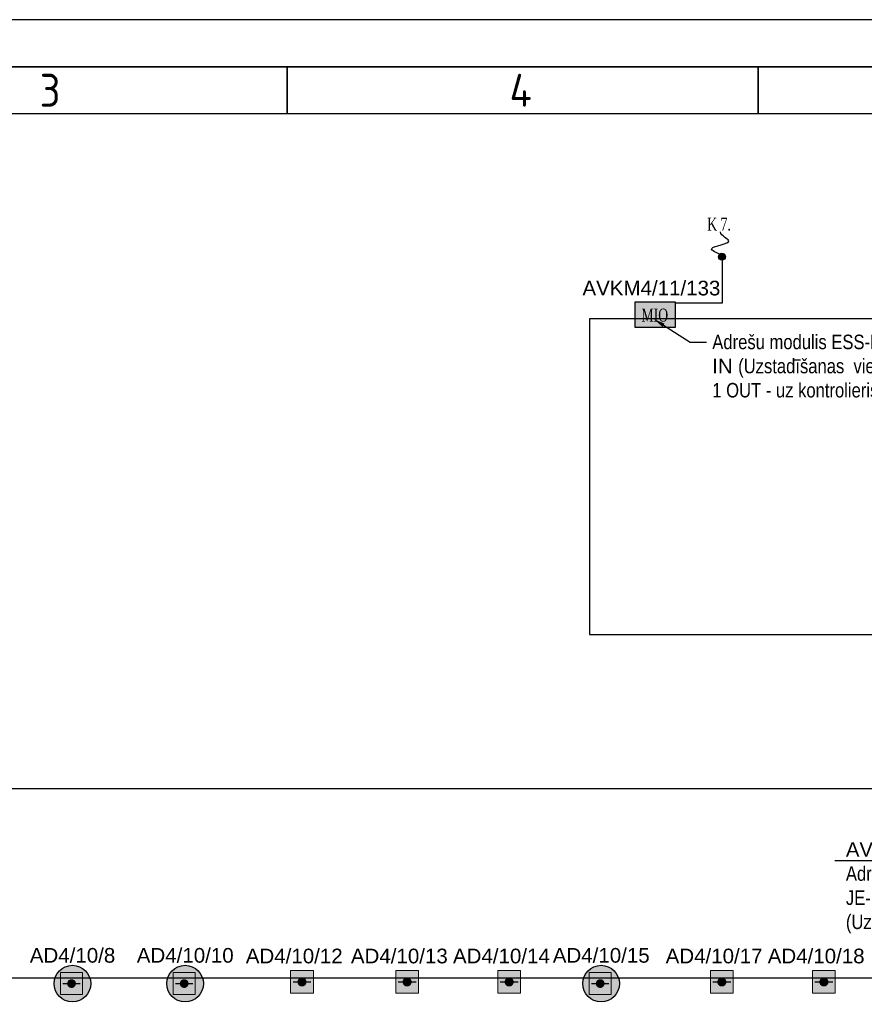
# Model space of a CAD drawing. Header units: millimetres. Extents: x -197461 to 862495, y -970068 to 63888.
# Tile 8 of 205: x -122060 to -109893, y -677206 to -663012. Entities that reach past the tile are written whole.
import ezdxf
from ezdxf import colors
from ezdxf.entities.mleader import LeaderData, LeaderLine
from ezdxf.math import Vec2, Vec3

# ---------------------------------------------------------------- set-up
doc = ezdxf.new("R2010")
doc.units = ezdxf.units.MM
doc.layers.get('0').update_dxf_attribs({"linetype": 'CONTINUOUS'})
doc.layers.add('Rasējuma lapa', color=7, linetype='CONTINUOUS')
doc.layers.add('UAS', color=240, linetype='CONTINUOUS')
doc.layers.add('S-STRS', color=7, linetype='CONTINUOUS', lineweight=9)
doc.styles.add('ARIAL', font='arialbd.ttf')
doc.styles.add('ISO', font='iso')
doc.styles.add('Karlis_times', font='times.ttf', dxfattribs={"height": 2.2})

# ---------------------------------------------------------------- blocks, each defined once
blk = doc.blocks.new('A2_L')
at = {"layer": 'Rasējuma lapa'}
blk.add_line((0, 420), (-594, 420), dxfattribs=at)
at = {"layer": 'Rasējuma lapa', "lineweight": 35}
for p, q in [((-5, 415), (-579, 415)), ((-442, 410), (-442, 415)), ((-392, 410), (-392, 415))]:
    blk.add_line(p, q, dxfattribs=at)
at = {"layer": 'Rasējuma lapa', "lineweight": 30}
blk.add_line((-10, 410), (-574, 410), dxfattribs=at)
at = {"layer": 'Rasējuma lapa', "style": 'ISO'}
for s, p in [('3', (-468.3, 410.75)), ('4', (-418.4, 410.75))]:
    blk.add_text(s, height=3.5, dxfattribs=at).set_placement(p)
blk = doc.blocks.new('*U1293')
at = {"layer": 'Rasējuma lapa'}
blk.add_blockref('A2_L', (0, 0), dxfattribs=at)
blk = doc.blocks.new('AD-proj')
at = {"lineweight": 5}
blk.add_lwpolyline([(-250, -250), (250, -250), (250, 250), (-250, 250)], close=True, dxfattribs=at)
at = {"const_width": 30}
blk.add_lwpolyline([(-200, 0), (200, 0)], dxfattribs=at)
at = {"const_width": 100}
blk.add_lwpolyline([(-50, 0, 1), (50, 0, 1)], format="xyb", close=True, dxfattribs=at)

msp = doc.modelspace()

# ---------------------------------------------------------------- hatches: boundary and pattern name
at = {"layer": 'S-STRS', "true_color": 0xffffff}
h = msp.add_hatch(dxfattribs=at)
h.set_pattern_fill('ANGLE', scale=0.5625)
h.set_pattern_definition([(0, (4399112.294, 5340400.0643), (0, 3.9290625), [2.8575, -1.0715625]), (90, (4399112.294, 5340400.0643), (-3.9290625, 2e-16), [2.8575, -1.0715625])])
h.paths.add_polyline_path([(-113197.56695, -667086.04005), (-113197.50485, -667441.86037), (-112614.20606, -667441.86037), (-112614.26816, -667085.97795)])
at = {"layer": 'UAS'}
h = msp.add_hatch(color=1, dxfattribs=at)
h.dxf.hatch_style = 1
h.paths.add_polyline_path([(-111894.24647, -666428.85474, 1), (-111992.47764, -666428.85474, 1)])
at = {"layer": 'UAS', "lineweight": 50, "true_color": 0xc7c8ca}
h = msp.add_hatch(color=9, dxfattribs=at)
h.dxf.hatch_style = 1
h.paths.add_polyline_path([(-121281.98996, -676906.85997, -1), (-121345.07689, -676906.85997, -1)], flags=0)
h.paths.add_polyline_path([(-121471.25076, -676749.14264), (-121471.25076, -677064.5773), (-121155.81609, -677064.5773), (-121155.81609, -676749.14264)], flags=16)
h.paths.add_polyline_path([(-121036.95225, -676907.57714, 1), (-121564.99956, -676907.57714, 1)])
h.paths.add_polyline_path([(-121155.81609, -677064.5773), (-121471.25076, -677064.5773), (-121471.25076, -676749.14264), (-121155.81609, -676749.14264)], flags=16)
h = msp.add_hatch(color=9, dxfattribs=at)
h.dxf.hatch_style = 1
h.paths.add_polyline_path([(-119658.72298, -676906.85997, -1), (-119721.80992, -676906.85997, -1)], flags=0)
h.paths.add_polyline_path([(-119847.98378, -676749.14264), (-119847.98378, -677064.5773), (-119532.54912, -677064.5773), (-119532.54912, -676749.14264)], flags=16)
h.paths.add_polyline_path([(-119413.68527, -676907.57714, 1), (-119941.73258, -676907.57714, 1)])
h.paths.add_polyline_path([(-119532.54912, -677064.5773), (-119847.98378, -677064.5773), (-119847.98378, -676749.14264), (-119532.54912, -676749.14264)], flags=16)
at = {"layer": 'UAS', "lineweight": 50, "true_color": 0xffffff}
h = msp.add_hatch(color=7, dxfattribs=at)
h.dxf.hatch_style = 1
h.paths.add_polyline_path([(-118026.51518, -676883.60783), (-117961.04424, -676883.60783, 1)], flags=16)
h.paths.add_polyline_path([(-117830.10237, -677047.28518), (-117830.10237, -676719.93048), (-118157.45706, -676719.93048), (-118157.45706, -677047.28518)])
h = msp.add_hatch(color=7, dxfattribs=at)
h.dxf.hatch_style = 1
h.paths.add_polyline_path([(-116512.26398, -676883.60783), (-116446.79304, -676883.60783, 1)], flags=16)
h.paths.add_polyline_path([(-116315.85116, -677047.28518), (-116315.85116, -676719.93048), (-116643.20586, -676719.93048), (-116643.20586, -677047.28518)])
h = msp.add_hatch(color=7, dxfattribs=at)
h.dxf.hatch_style = 1
h.paths.add_polyline_path([(-115042.02421, -676883.60783), (-114976.55327, -676883.60783, 1)], flags=16)
h.paths.add_polyline_path([(-114845.61139, -677047.28518), (-114845.61139, -676719.93048), (-115172.96609, -676719.93048), (-115172.96609, -677047.28518)])
at = {"layer": 'UAS', "lineweight": 50, "true_color": 0xc7c8ca}
h = msp.add_hatch(color=9, dxfattribs=at)
h.dxf.hatch_style = 1
h.paths.add_polyline_path([(-113665.74038, -676906.85997, -1), (-113728.82731, -676906.85997, -1)], flags=0)
h.paths.add_polyline_path([(-113855.00118, -676749.14264), (-113855.00118, -677064.5773), (-113539.56651, -677064.5773), (-113539.56651, -676749.14264)], flags=16)
h.paths.add_polyline_path([(-113420.70267, -676907.57714, 1), (-113948.74998, -676907.57714, 1)])
h.paths.add_polyline_path([(-113539.56651, -677064.5773), (-113855.00118, -677064.5773), (-113855.00118, -676749.14264), (-113539.56651, -676749.14264)], flags=16)
at = {"layer": 'UAS', "lineweight": 50, "true_color": 0xffffff}
h = msp.add_hatch(color=7, dxfattribs=at)
h.dxf.hatch_style = 1
h.paths.add_polyline_path([(-111978.04257, -676883.60783), (-111912.57163, -676883.60783, 1)], flags=16)
h.paths.add_polyline_path([(-111781.62975, -677047.28518), (-111781.62975, -676719.93048), (-112108.98445, -676719.93048), (-112108.98445, -677047.28518)])
h = msp.add_hatch(color=7, dxfattribs=at)
h.dxf.hatch_style = 1
h.paths.add_polyline_path([(-110507.8028, -676883.60783), (-110442.33186, -676883.60783, 1)], flags=16)
h.paths.add_polyline_path([(-110311.38998, -677047.28518), (-110311.38998, -676719.93048), (-110638.74468, -676719.93048), (-110638.74468, -677047.28518)])

# ---------------------------------------------------------------- linework, layer by layer
at = {"layer": 'UAS', "color": 1}
msp.add_lwpolyline([(-132744.161, -700236.98476), (-131436.46277, -700236.98476), (-131436.46277, -676824.11101), (-60564.66943, -676824.11101), (-60564.66943, -674060.59034), (-93687.97077, -674060.59034), (-93687.97077, -671879.85465), (-59843.29928, -671879.85465), (-59843.29928, -667323.16657), (-113851.28534, -667323.16657), (-113851.28534, -671872.34418), (-93846.6452, -671872.34418), (-93846.6452, -674099.56136), (-131680.02955, -674099.56136), (-131680.02955, -699971.28088), (-132767.24092, -699971.28088)], dxfattribs=at)
msp.add_circle((-111943.36205, -666428.85474), 49.11558, dxfattribs=at)
at = {"layer": 'UAS', "color": 1, "lineweight": 30}
for centre in [(-121300.97591, -676907.57714), (-119677.70893, -676907.57714), (-113684.72632, -676907.57714)]:
    msp.add_circle(centre, 264.02365, dxfattribs=at)
at = {"layer": 'UAS', "color": 1}
msp.add_spline([(-111939.64044, -666409.17881), (-112091.26964, -666310.89551), (-111845.39499, -666198.26886), (-111964.23854, -666071.31492), (-111964.23854, -666069.27505)], degree=3, dxfattribs=at)

# ---------------------------------------------------------------- block references
at = {"layer": 'Rasējuma lapa', "xscale": 135.6730224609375, "yscale": 135.6730224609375, "zscale": 135.6730224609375}
msp.add_blockref('*U1293', (-58237.88142, -719994.26891), dxfattribs=at)
at = {"layer": 'UAS'}
for p, xscale, yscale, zscale in [((-121313.53343, -676906.85997), 0.6308693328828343, 0.6308693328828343, 0.6308693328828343), ((-119690.26645, -676906.85997), 0.6308693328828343, 0.6308693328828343, 0.6308693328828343), ((-117993.77971, -676883.60783), 0.6547093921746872, 0.6547093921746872, 0.6547093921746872), ((-116479.52851, -676883.60783), 0.6547093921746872, 0.6547093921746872, 0.6547093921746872), ((-115009.28874, -676883.60783), 0.6547093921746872, 0.6547093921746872, 0.6547093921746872), ((-113697.28384, -676906.85997), 0.6308693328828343, 0.6308693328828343, 0.6308693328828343), ((-111945.3071, -676883.60783), 0.6547093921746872, 0.6547093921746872, 0.6547093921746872), ((-110475.06733, -676883.60783), 0.6547093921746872, 0.6547093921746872, 0.6547093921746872)]:
    msp.add_blockref('AD-proj', p, dxfattribs=dict(at, xscale=xscale, yscale=yscale, zscale=zscale))

# ---------------------------------------------------------------- texts
at = {"layer": 'UAS', "color": 5, "style": 'Karlis_times', "width": 0.7}
msp.add_text('K 7.', height=186.805669, dxfattribs=at).set_placement((-112155.52203, -666051.70456))
at = {"layer": 'UAS', "color": 1, "style": 'Karlis_times', "width": 0.7}
msp.add_text('MIO', height=186.805669, dxfattribs=at).set_placement((-113103.33262, -667363.34671))

# ---------------------------------------------------------------- leaders
at = {"layer": 'UAS', "color": 18, "true_color": 0x000000}
ml = msp.add_multileader_mtext('Standard', dxfattribs=at)
ml.set_content('\\A1;{\\fArial Narrow|b0|i0|c0|p34;\\C256;\\c0;Adre\\fArial Narrow|b0|i0|c186|p34;šu modulis ESS-PK vadībai \\fArial|b0|i0|c186|p34;\\C1;AV\\fArial|b0|i0|c0|p34;K\\fArial|b0|i0|c186|p34;M4/11/13\\fArial|b0|i0|c0|p34;3\\fArial|b0|i0|c186|p34;,  \\C256;\\c0;2. OUT/2 IN \\fArial Narrow|b0|i0|c186|p34;(Uzstadīšanas  vietas precizēt montāžas laikā)\\fArial|b0|i0|c186|p34;\\C1;\\P\\pxql;\\fArial Narrow|b0|i0|c186|p34;\\C256;\\c0;1 OUT - uz kontrolieris \\C5;K7}', color=(41, 19, 236))
ml.set_leader_properties()
ml.build(insert=Vec2(0, 0))
ml.multileader.update_dxf_attribs({"text_right_attachment_type": 6, "dogleg_length": 0.36, "arrow_head_size": 166.99834})
ctx = ml.context
ctx.base_point, ctx.char_height, ctx.arrow_head_size, ctx.landing_gap_size, ctx.plane_origin = Vec3(-112166.46051, -667658.60011), 208.74792195, 166.99834, 83.49917, Vec3(-115372.12514, -705197.32615)
ctx.right_attachment = 6
notes = []
notes.append((ctx, [(0, (1, 1, 0), (-112402.43557, -667658.60011), (1, 0), 235.97506, [(0, [(-112927.72039, -667326.89399)], 0, [])])]))
ctx.mtext.insert, ctx.mtext.width, ctx.mtext.flow_direction = Vec3(-112082.96134, -667552.44624), 7211.8809294, 5
for ctx, leaders in notes:
    for number, flags, end, landing, length, lines in leaders:
        leader = LeaderData()
        leader.index, (leader.has_last_leader_line, leader.has_dogleg_vector, leader.attachment_direction) = number, flags
        leader.last_leader_point, leader.dogleg_vector, leader.dogleg_length = Vec3(end), Vec3(landing), length
        for number, points, colour, breaks in lines:
            line = LeaderLine()
            line.index, line.vertices, line.color, line.breaks = number, Vec3.list(points), colors.encode_raw_color(colour), breaks
            leader.lines.append(line)
        ctx.leaders.append(leader)

# ---------------------------------------------------------------- next in the draw order: texts
at = {"layer": 'UAS', "color": 251, "linetype": 'Continuous', "lineweight": 20, "true_color": 0x636466, "insert": (-112960.00772, -666882.10703), "char_height": 211.43847656, "attachment_point": 5, "style": 'ARIAL', "bg_fill": 3, "box_fill_scale": 1.1, "bg_fill_color": 256, "bg_fill_transparency": 0}
msp.add_mtext('\\A1;{\\fArial|b0|i0|c186|p34;\\C1;AVKM\\fArial|b0|i0|c0|p34;4\\fArial|b0|i0|c186|p34;/\\fArial|b0|i0|c0|p34;11\\fArial|b0|i0|c186|p34;/1\\fArial|b0|i0|c0|p34;33}', dxfattribs=at)
at = {"layer": 'UAS', "color": 251, "linetype": 'Continuous', "lineweight": 20, "true_color": 0x636466, "char_height": 211.43847656, "attachment_point": 5, "style": 'ARIAL', "bg_fill": 3, "box_fill_scale": 1.1, "bg_fill_color": 256, "bg_fill_transparency": 0}
for s, insert, width in [('\\A1;{\\fArial|b0|i0|c186|p34;\\C1;AD\\fArial|b0|i0|c0|p34;4\\fArial|b0|i0|c186|p34;/\\fArial|b0|i0|c0|p34;10\\fArial|b0|i0|c186|p34;/\\fArial|b0|i0|c0|p34;8}', (-121299.12891, -676501.52652), 1384.0133841), ('\\A1;{\\fArial|b0|i0|c186|p34;\\C1;AD\\fArial|b0|i0|c0|p34;4\\fArial|b0|i0|c186|p34;/\\fArial|b0|i0|c0|p34;10\\fArial|b0|i0|c186|p34;/\\fArial|b0|i0|c0|p34;10}', (-119675.86193, -676501.52652), 1384.0133841), ('\\A1;{\\fArial|b0|i0|c186|p34;\\C1;AD\\fArial|b0|i0|c0|p34;4\\fArial|b0|i0|c186|p34;/\\fArial|b0|i0|c0|p34;10\\fArial|b0|i0|c186|p34;/\\fArial|b0|i0|c0|p34;12}', (-118105.64818, -676510.95028), 1215.9875825), ('\\A1;{\\fArial|b0|i0|c186|p34;\\C1;AD\\fArial|b0|i0|c0|p34;4\\fArial|b0|i0|c186|p34;/\\fArial|b0|i0|c0|p34;10\\fArial|b0|i0|c186|p34;/\\fArial|b0|i0|c0|p34;13}', (-116591.39697, -676510.95028), 1215.9875825), ('\\A1;{\\fArial|b0|i0|c186|p34;\\C1;AD\\fArial|b0|i0|c0|p34;4\\fArial|b0|i0|c186|p34;/\\fArial|b0|i0|c0|p34;10\\fArial|b0|i0|c186|p34;/\\fArial|b0|i0|c0|p34;15}', (-113682.87933, -676501.52652), 1384.0133841), ('\\A1;{\\fArial|b0|i0|c186|p34;\\C1;AD\\fArial|b0|i0|c0|p34;4\\fArial|b0|i0|c186|p34;/\\fArial|b0|i0|c0|p34;10\\fArial|b0|i0|c186|p34;/\\fArial|b0|i0|c0|p34;17}', (-112057.17556, -676510.95028), 1215.9875825), ('\\A1;{\\fArial|b0|i0|c186|p34;\\C1;AD\\fArial|b0|i0|c0|p34;4\\fArial|b0|i0|c186|p34;/\\fArial|b0|i0|c0|p34;10\\fArial|b0|i0|c186|p34;/\\fArial|b0|i0|c0|p34;18}', (-110586.93579, -676510.95028), 1215.9875825)]:
    msp.add_mtext(s, dxfattribs=dict(at, insert=insert, width=width))

# ---------------------------------------------------------------- next in the draw order: linework, layer by layer
at = {"layer": 'UAS', "color": 5}
msp.add_lwpolyline([(-111942.71181, -666482.22034), (-111942.71181, -667098.42802), (-112619.64828, -667098.42802)], dxfattribs=at)
at = {"layer": 'UAS', "color": 1, "ltscale": 0.2}
msp.add_lwpolyline([(-112614.26816, -667085.97795), (-113197.56695, -667086.04005), (-113197.50485, -667441.86037), (-112614.20606, -667441.86037)], close=True, dxfattribs=at)

# ---------------------------------------------------------------- next in the draw order: texts
at = {"layer": 'UAS', "color": 251, "linetype": 'Continuous', "lineweight": 20, "true_color": 0x636466, "insert": (-115121.15721, -676510.95028), "char_height": 211.43847656, "width": 1215.9875825, "attachment_point": 5, "style": 'ARIAL', "bg_fill": 3, "box_fill_scale": 1.1, "bg_fill_color": 256, "bg_fill_transparency": 0}
msp.add_mtext('\\A1;{\\fArial|b0|i0|c186|p34;\\C1;AD\\fArial|b0|i0|c0|p34;4\\fArial|b0|i0|c186|p34;/\\fArial|b0|i0|c0|p34;10\\fArial|b0|i0|c186|p34;/\\fArial|b0|i0|c0|p34;14}', dxfattribs=at)

# ---------------------------------------------------------------- next in the draw order: leaders
at = {"layer": 'UAS', "color": 18, "true_color": 0x000000}
ml = msp.add_multileader_mtext('Standard', dxfattribs=at)
ml.set_content('\\A1;{\\fArial|b0|i0|c186|p34;\\C1;AVM\\fArial|b0|i0|c0|p34;4\\fArial|b0|i0|c186|p34;/\\fArial|b0|i0|c0|p34;10\\fArial|b0|i0|c186|p34;/\\fArial|b0|i0|c0|p34;24\\fArial|b0|i0|c186|p34; \\C7;1. OUT (230vac, NC)\\fArial|b0|i0|c0|p34;\\P\\fArial Narrow|b0|i0|c0|p34;\\C256;\\c0;Adre\\fArial Narrow|b0|i0|c186|p34;šu modulis ventilācijas atslēgšanai EL skapī\\fArial Narrow|b0|i0|c0|p34;\\P\\fArial Narrow|b0|i0|c186|p34;JE-E FE180/E30 1x2x0,8+0,8 \\fArial Narrow|b0|i0|c0|p34; uz relejs 4xNO/NC (230vzc/230vac)\\fArial Narrow|b0|i0|c186|p34;\\P\\fArial Narrow|b0|i0|c0|p34;(\\fArial Narrow|b0|i0|c186|p34;Uzstadīšanas un pieslēgšanas vietas precizēt montāžas laikā)}', color=(41, 19, 236))
ml.set_leader_properties()
ml.build(insert=Vec2(0, 0))
ml.multileader.update_dxf_attribs({"text_right_attachment_type": 6, "dogleg_length": 0.36, "arrow_head_size": 166.99834})
ctx = ml.context
ctx.base_point, ctx.char_height, ctx.arrow_head_size, ctx.landing_gap_size, ctx.plane_origin = Vec3(-110241.41385, -675003.67319), 208.74792195, 166.99834, 83.49917, Vec3(-105376.08641, -702746.57567)
ctx.right_attachment = 6
notes = []
notes.append((ctx, [(1, (1, 1, 0), (-102767.63857, -675138.73281), (-1, 0), 235.97506, [(0, [(-102748.98628, -677008.84085)], 0, [])])]))
ctx.mtext.insert, ctx.mtext.width, ctx.mtext.flow_direction = Vec3(-110157.91468, -674868.61356), 7158.7904369, 5
for ctx, leaders in notes:
    for number, flags, end, landing, length, lines in leaders:
        leader = LeaderData()
        leader.index, (leader.has_last_leader_line, leader.has_dogleg_vector, leader.attachment_direction) = number, flags
        leader.last_leader_point, leader.dogleg_vector, leader.dogleg_length = Vec3(end), Vec3(landing), length
        for number, points, colour, breaks in lines:
            line = LeaderLine()
            line.index, line.vertices, line.color, line.breaks = number, Vec3.list(points), colors.encode_raw_color(colour), breaks
            leader.lines.append(line)
        ctx.leaders.append(leader)

doc.saveas('drawing.dxf')
